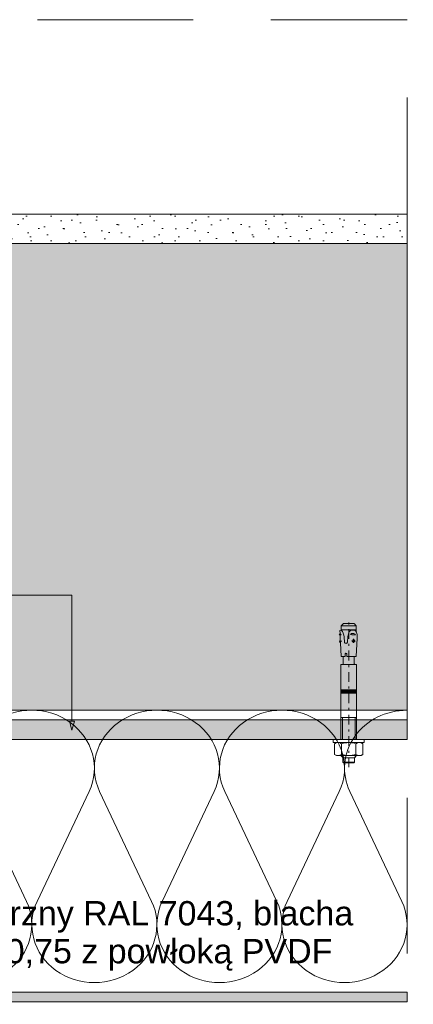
# Paper-space layout 'AD-03 DETAL MONTAŻU OKNA' of a CAD drawing. Header units: millimetres. Extents: x 0 to 420, y 0 to 297.
# Tile 22 of 40: x 190 to 210, y 41 to 92. Entities that reach past the tile are written whole.
import ezdxf
from ezdxf.xclip import XClip

# ---------------------------------------------------------------- set-up
doc = ezdxf.new("R2010")
doc.units = ezdxf.units.MM
doc.header["$MEASUREMENT"] = 0
doc.header["$XCLIPFRAME"] = 0
doc.linetypes.add('051017 Zielona dla najemcy +1$0$STRICHPUNKT', pattern=[10, 5, -2.5, 0, -2.5])
doc.linetypes.add('przerywama detal', pattern=[120, 80, -40])
for name, color, linetype in [('A_konstrukcja stalowa', 7, 'Continuous'), ('A_konstrukcja zelbetowa', 7, 'Continuous'), ('A_podrys', 7, 'Continuous'), ('A_sciany', 7, 'Continuous'), ('A_tynk', 7, 'Continuous')]:
    doc.layers.add(name, color=color, linetype=linetype)
for name, color, linetype, lineweight, true_color in [('A_konstrukcja stalowa_Nr_pióra__10', 7, 'Continuous', 13, 0x4b4b4b), ('A_linie_Nr_pióra__10', 7, 'Continuous', 13, 0x4b4b4b), ('A_opisy_Nr_pióra__170', 7, 'Continuous', 5, 0x1c1c1c), ('A_opisy_Nr_pióra__7', 7, 'Continuous', 18, 0x171717), ('A_sciany_Nr_pióra__10', 7, 'Continuous', 13, 0x4b4b4b), ('A_tynk_Nr_pióra__7', 7, 'Continuous', 18, 0x171717)]:
    doc.layers.add(name, color=color, linetype=linetype, lineweight=lineweight, true_color=true_color)
doc.layers.add('A_opisy_Nr_pióra__1', color=7, linetype='Continuous', lineweight=20)
doc.layers.add('A_sciany_Nr_pióra__1', color=7, linetype='Continuous', lineweight=20)
doc.styles.add('STYL_AUTOMATYCZNY_1', font='arial.ttf')

# ---------------------------------------------------------------- blocks, each defined once
blk = doc.blocks.new('Rysunek_1_1', base_point=(-23204.636, -13199.285))
at = {"layer": 'A_konstrukcja stalowa', "linetype": 'Continuous', "lineweight": 0, "true_color": 0x121212}
blk.add_hatch(color=250, dxfattribs=at).paths.add_polyline_path([(210.123, 54.854), (210.123, 55.854), (180.123, 55.854), (180.123, 54.854)])
at = {"layer": 'A_konstrukcja zelbetowa', "linetype": 'Continuous', "lineweight": 0, "true_color": 0x3f3f3f}
blk.add_hatch(color=250, dxfattribs=at).paths.add_polyline_path([(170.123, 56.354), (210.123, 56.354), (210.123, 80.354), (170.123, 80.354)])
at = {"layer": 'A_sciany', "linetype": 'Continuous', "lineweight": 0, "true_color": 0x4b4b4b}
blk.add_hatch(color=251, dxfattribs=at).paths.add_polyline_path([(170.123, 41.354), (210.123, 41.354), (210.123, 41.854), (170.123, 41.854)])
at = {"layer": 'A_tynk', "linetype": 'Continuous', "lineweight": 0, "true_color": 0x4b4b4b}
h = blk.add_hatch(dxfattribs=at)
h.set_pattern_fill('TYNK1_2_0001', color=251, style=0, pattern_type=2)
h.set_pattern_definition([(45, (-23204.6361, -13197.28485), (-0.636396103, 0.636396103), [0, -0.6, 0, -0.9]), (110, (-23202.6361, -13197.28485), (0.84572336, 0.30781813), [0, -0.44, 0, -0.76])])
h.paths.add_polyline_path([(170.123, 56.354), (170.123, 80.354), (210.123, 80.354), (210.123, 81.854), (168.623, 81.854), (168.623, 56.354)])
at = {"layer": 'A_konstrukcja stalowa_Nr_pióra__10', "color": 251, "linetype": 'Continuous', "lineweight": 13, "ltscale": 0.1, "true_color": 0x4b4b4b, "flags": 128}
blk.add_lwpolyline([(210.123, 54.854), (180.123, 54.854), (180.123, 55.854), (210.123, 55.854)], close=True, dxfattribs=at)
at = {"layer": 'A_linie_Nr_pióra__10', "color": 251, "linetype": 'przerywama detal', "lineweight": 13, "ltscale": 0.1, "true_color": 0x4b4b4b}
for p in [(155.123, 91.854), (210.123, 31.854)]:
    blk.add_line(p, (210.123, 91.854), dxfattribs=at)
at = {"layer": 'A_opisy_Nr_pióra__170', "color": 250, "linetype": 'Continuous', "lineweight": 5, "ltscale": 0.1, "true_color": 0x1c1c1c}
for p, q in [((192.897, 62.266), (149.076, 62.266)), ((192.897, 55.788), (192.897, 62.266))]:
    blk.add_line(p, q, dxfattribs=at)
at = {"layer": 'A_opisy_Nr_pióra__7', "color": 250, "linetype": 'Continuous', "lineweight": 18, "ltscale": 0.1, "true_color": 0x171717}
for p, q in [((192.772, 55.788), (193.022, 55.788)), ((192.897, 55.322), (192.772, 55.788)), ((192.897, 55.322), (193.022, 55.788))]:
    blk.add_line(p, q, dxfattribs=at)
at = {"layer": 'A_sciany_Nr_pióra__1', "color": 7, "linetype": 'Continuous', "lineweight": 20, "ltscale": 0.1}
blk.add_line((210.123, 56.354), (170.123, 56.354), dxfattribs=at)
at = {"layer": 'A_sciany_Nr_pióra__1', "color": 7, "linetype": 'Continuous', "lineweight": 20, "ltscale": 0.1, "flags": 128}
for points in [[(210.123, 80.354), (170.123, 80.354)], [(210.123, 56.354), (210.123, 80.354)], [(170.123, 56.354), (210.123, 56.354)]]:
    blk.add_lwpolyline(points, dxfattribs=at)
at = {"layer": 'A_sciany_Nr_pióra__10', "color": 251, "linetype": 'Continuous', "lineweight": 13, "ltscale": 0.1, "true_color": 0x4b4b4b}
for p, q in [((206.733, 60.696), (206.85, 60.813)), ((207.39, 60.813), (206.856, 60.813)), ((207.396, 60.813), (207.513, 60.696)), ((206.675, 60.293), (206.639, 60.223)), ((206.73, 60.464), (206.667, 60.46)), ((206.667, 60.46), (206.675, 60.293)), ((206.73, 60.464), (206.8, 60.401)), ((206.733, 60.696), (206.733, 60.462)), ((206.733, 60.696), (207.513, 60.696)), ((207.513, 60.479), (206.733, 60.479)), ((206.8, 60.401), (206.838, 60.313)), ((206.838, 60.313), (206.867, 60.219)), ((207.107, 60.279), (207.089, 60.213)), ((207.147, 60.388), (207.107, 60.279)), ((207.216, 60.453), (207.147, 60.388)), ((207.211, 60.244), (207.472, 60.23)), ((207.329, 60.474), (207.216, 60.453)), ((207.402, 60.465), (207.329, 60.474)), ((207.468, 60.43), (207.402, 60.465)), ((207.516, 60.373), (207.468, 60.43)), ((207.513, 60.696), (207.513, 60.378)), ((207.542, 60.303), (207.516, 60.373)), ((206.766, 59.91), (206.637, 59.904)), ((206.736, 60.228), (206.639, 60.223)), ((206.678, 60.215), (206.639, 60.223)), ((206.683, 59.98), (206.664, 59.832)), ((206.688, 59.829), (206.664, 59.832)), ((206.736, 60.228), (206.678, 60.215)), ((206.678, 60.215), (206.689, 59.989)), ((206.697, 59.819), (206.729, 59.116)), ((206.867, 60.219), (206.895, 60.13)), ((206.895, 60.13), (206.911, 59.836)), ((207.07, 60.149), (207.054, 59.851)), ((207.089, 60.213), (207.07, 60.149)), ((207.262, 59.922), (207.467, 59.911)), ((207.31, 59.889), (207.326, 59.97)), ((207.366, 59.842), (207.31, 59.889)), ((207.326, 59.97), (207.375, 59.99)), ((207.376, 60.024), (207.364, 59.811)), ((207.428, 59.885), (207.366, 59.842)), ((207.375, 59.99), (207.426, 59.954)), ((207.426, 59.954), (207.428, 59.885)), ((207.559, 60.061), (207.51, 59.116)), ((206.935, 59.247), (206.941, 59.116)), ((207.03, 59.247), (207.023, 59.116)), ((206.941, 59.116), (206.731, 59.116)), ((206.842, 59.116), (206.842, 58.736)), ((207.023, 59.116), (207.51, 59.116)), ((207.404, 59.116), (207.404, 58.736)), ((207.523, 58.706), (206.723, 58.706)), ((206.723, 58.706), (206.723, 54.854)), ((206.812, 58.706), (207.434, 58.706)), ((207.523, 58.706), (207.523, 54.854)), ((206.73, 57.396), (206.723, 57.389)), ((206.723, 57.389), (206.739, 57.396)), ((206.739, 57.396), (206.723, 57.37)), ((206.723, 57.37), (206.758, 57.396)), ((206.758, 57.396), (206.723, 57.351)), ((206.723, 57.351), (206.777, 57.396)), ((206.777, 57.396), (206.723, 57.333)), ((206.723, 57.333), (206.796, 57.396)), ((206.796, 57.396), (206.723, 57.314)), ((206.723, 57.314), (206.815, 57.396)), ((206.815, 57.396), (206.723, 57.295)), ((206.723, 57.295), (206.834, 57.396)), ((206.834, 57.396), (206.723, 57.276)), ((206.723, 57.276), (206.853, 57.396)), ((206.853, 57.396), (206.723, 57.257)), ((206.723, 57.257), (206.871, 57.396)), ((206.871, 57.396), (206.723, 57.238)), ((206.723, 57.238), (206.89, 57.396)), ((207.523, 57.396), (206.723, 57.396)), ((207.523, 57.23), (206.723, 57.23)), ((206.89, 57.396), (206.733, 57.23)), ((206.733, 57.23), (206.909, 57.396)), ((206.909, 57.396), (206.752, 57.23)), ((206.752, 57.23), (206.928, 57.396)), ((206.928, 57.396), (206.771, 57.23)), ((206.771, 57.23), (206.947, 57.396)), ((206.947, 57.396), (206.79, 57.23)), ((206.79, 57.23), (206.966, 57.396)), ((206.966, 57.396), (206.809, 57.23)), ((206.809, 57.23), (206.985, 57.396)), ((206.985, 57.396), (206.827, 57.23)), ((206.827, 57.23), (207.003, 57.396)), ((207.003, 57.396), (206.846, 57.23)), ((206.846, 57.23), (207.022, 57.396)), ((207.022, 57.396), (206.865, 57.23)), ((206.865, 57.23), (207.041, 57.396)), ((207.041, 57.396), (206.884, 57.23)), ((206.884, 57.23), (207.06, 57.396)), ((207.06, 57.396), (206.903, 57.23)), ((206.903, 57.23), (207.079, 57.396)), ((207.079, 57.396), (206.922, 57.23)), ((206.922, 57.23), (207.098, 57.396)), ((207.098, 57.396), (206.94, 57.23)), ((206.94, 57.23), (207.117, 57.396)), ((207.117, 57.396), (206.959, 57.23)), ((206.959, 57.23), (207.135, 57.396)), ((207.135, 57.396), (206.978, 57.23)), ((206.978, 57.23), (207.154, 57.396)), ((207.154, 57.396), (206.997, 57.23)), ((206.997, 57.23), (207.173, 57.396)), ((207.173, 57.396), (207.016, 57.23)), ((207.016, 57.23), (207.192, 57.396)), ((207.192, 57.396), (207.035, 57.23)), ((207.035, 57.23), (207.211, 57.396)), ((207.211, 57.396), (207.054, 57.23)), ((207.054, 57.23), (207.23, 57.396)), ((207.23, 57.396), (207.072, 57.23)), ((207.072, 57.23), (207.249, 57.396)), ((207.249, 57.396), (207.091, 57.23)), ((207.091, 57.23), (207.267, 57.396)), ((207.267, 57.396), (207.11, 57.23)), ((207.11, 57.23), (207.286, 57.396)), ((207.286, 57.396), (207.129, 57.23)), ((207.129, 57.23), (207.305, 57.396)), ((207.305, 57.396), (207.148, 57.23)), ((207.148, 57.23), (207.324, 57.396)), ((207.324, 57.396), (207.167, 57.23)), ((207.167, 57.23), (207.343, 57.396)), ((207.343, 57.396), (207.186, 57.23)), ((207.186, 57.23), (207.362, 57.396)), ((207.362, 57.396), (207.204, 57.23)), ((207.204, 57.23), (207.381, 57.396)), ((207.381, 57.396), (207.223, 57.23)), ((207.223, 57.23), (207.399, 57.396)), ((207.399, 57.396), (207.242, 57.23)), ((207.242, 57.23), (207.418, 57.396)), ((207.418, 57.396), (207.261, 57.23)), ((207.261, 57.23), (207.437, 57.396)), ((207.437, 57.396), (207.28, 57.23)), ((207.28, 57.23), (207.456, 57.396)), ((207.456, 57.396), (207.299, 57.23)), ((207.299, 57.23), (207.475, 57.396)), ((207.475, 57.396), (207.318, 57.23)), ((207.318, 57.23), (207.494, 57.396)), ((207.494, 57.396), (207.336, 57.23)), ((207.336, 57.23), (207.513, 57.396)), ((207.513, 57.396), (207.355, 57.23)), ((207.355, 57.23), (207.523, 57.388)), ((207.523, 57.388), (207.374, 57.23)), ((207.374, 57.23), (207.523, 57.369)), ((207.523, 57.369), (207.393, 57.23)), ((207.393, 57.23), (207.523, 57.35)), ((207.523, 57.35), (207.412, 57.23)), ((207.412, 57.23), (207.523, 57.331)), ((207.523, 57.331), (207.431, 57.23)), ((207.431, 57.23), (207.523, 57.312)), ((207.523, 57.312), (207.45, 57.23)), ((207.45, 57.23), (207.523, 57.293)), ((207.523, 57.293), (207.468, 57.23)), ((207.468, 57.23), (207.523, 57.275)), ((207.523, 57.275), (207.487, 57.23)), ((207.487, 57.23), (207.523, 57.256)), ((207.523, 57.256), (207.506, 57.23)), ((207.506, 57.23), (207.523, 57.237)), ((206.723, 55.98), (207.523, 55.98)), ((206.795, 54.854), (206.795, 55.98)), ((207.451, 54.854), (207.451, 55.98)), ((206.323, 54.854), (206.323, 54.687)), ((206.323, 54.854), (207.923, 54.854)), ((206.323, 54.687), (207.923, 54.687)), ((206.49, 54.687), (206.391, 54.63)), ((207.756, 54.687), (207.854, 54.63)), ((207.923, 54.854), (207.923, 54.687)), ((206.391, 54.63), (206.391, 54.077)), ((206.757, 54.63), (206.757, 54.077)), ((207.489, 54.63), (207.489, 54.077)), ((207.854, 54.63), (207.854, 54.077)), ((206.49, 54.02), (206.391, 54.077)), ((206.49, 54.02), (207.756, 54.02)), ((206.723, 54.02), (206.83, 53.913)), ((206.795, 53.949), (206.795, 54.02)), ((206.823, 53.68), (206.823, 53.913)), ((206.823, 53.68), (207.423, 53.68)), ((206.823, 53.68), (206.856, 53.646)), ((207.416, 53.913), (206.83, 53.913)), ((207.39, 53.646), (207.423, 53.68)), ((207.523, 54.02), (207.416, 53.913)), ((207.423, 53.68), (207.423, 53.913)), ((207.451, 53.949), (207.451, 54.02)), ((207.756, 54.02), (207.854, 54.077)), ((207.39, 53.646), (206.856, 53.646)), ((190.562, 46.525), (187.887, 52.182)), ((193.777, 52.182), (191.102, 46.525)), ((196.992, 46.525), (194.317, 52.182)), ((200.208, 52.182), (197.533, 46.525)), ((203.423, 46.525), (200.748, 52.182)), ((206.638, 52.182), (203.963, 46.525)), ((209.853, 46.525), (207.178, 52.182))]:
    blk.add_line(p, q, dxfattribs=at)
at = {"layer": 'A_sciany_Nr_pióra__10', "color": 251, "linetype": '051017 Zielona dla najemcy +1$0$STRICHPUNKT', "lineweight": 13, "ltscale": 0.1, "true_color": 0x4b4b4b}
blk.add_line((207.123, 53.418), (207.123, 61.114), dxfattribs=at)
at = {"layer": 'A_sciany_Nr_pióra__10', "color": 251, "linetype": 'Continuous', "lineweight": 13, "ltscale": 0.1, "true_color": 0x4b4b4b, "flags": 128}
blk.add_lwpolyline([(170.123, 41.354), (170.123, 41.854), (210.123, 41.854), (210.123, 41.354)], close=True, dxfattribs=at)
at = {"layer": 'A_sciany_Nr_pióra__10', "color": 251, "linetype": 'Continuous', "lineweight": 13, "ltscale": 0.1, "true_color": 0x4b4b4b}
for centre, radius, start, end in [((206.421, 59.994), 0.392, 36.6493, 49.7369), ((207.337, 60.146), 0.16, 32.033, 141.9669), ((207.384, 61.043), 0.817, 257.798, 276.202), ((206.585, 60.112), 0.975, 357, 11.2993), ((206.679, 59.989), 0.00981, 295.9099, 2.6498), ((206.687, 59.819), 0.00981, 2.6498, 82.6498), ((206.203, 59.881), 0.496, 353.7924, 11.5073), ((206.981, 59.859), 0.0737, 197.8518, 353.8747), ((206.982, 59.239), 0.0482, 8.5979, 171.4021), ((206.812, 58.736), 0.0299, 270, 0), ((207.434, 58.736), 0.0299, 180, 270), ((206.574, 54.364), 0.323, 55.5615, 124.4385), ((207.123, 53.478), 1.208, 72.383, 107.617), ((207.672, 54.364), 0.323, 55.5615, 124.4385), ((206.574, 54.344), 0.323, 235.5615, 304.4385), ((207.123, 55.229), 1.208, 252.383, 287.617), ((207.672, 54.344), 0.323, 235.5615, 304.4385)]:
    blk.add_arc(centre, radius, start, end, dxfattribs=at)
for centre, start_param, end_param in [((190.832, 53.376), 5.870392, 9.837572), ((197.263, 53.376), 5.870392, 9.837572), ((203.693, 53.376), 5.870392, 9.837572), ((210.123, 53.376), 1.570797, 3.554386), ((187.617, 45.331), 2.728799, 6.695979), ((194.047, 45.331), 2.728799, 6.695979), ((200.478, 45.331), 2.728799, 6.695979), ((206.908, 45.331), 2.728799, 6.695979)]:
    blk.add_ellipse(centre, major_axis=(3.215, 0), ratio=0.926084, start_param=start_param, end_param=end_param, dxfattribs=at)
at = {"layer": 'A_tynk_Nr_pióra__7', "color": 250, "linetype": 'Continuous', "lineweight": 18, "ltscale": 0.1, "true_color": 0x171717, "flags": 128}
blk.add_lwpolyline([(170.123, 56.354), (170.123, 80.354), (210.123, 80.354), (210.123, 81.854), (168.623, 81.854), (168.623, 56.354)], close=True, dxfattribs=at)
at = {"layer": 'A_opisy_Nr_pióra__1', "color": 7, "linetype": 'Continuous', "lineweight": 20, "insert": (177.751, 44.752), "char_height": 1.25, "width": 29.57086, "attachment_point": 4, "line_spacing_factor": 0.935903, "style": 'STYL_AUTOMATYCZNY_1'}
blk.add_mtext('\\A1;{\\pql;\\fArial|b0|i0|c238|p0;\\W1.000000;parapet zewnętrzny RAL 7043, blacha aluminiowa gr. 0,75 z powłoką PVDF}', dxfattribs=at)

psp = doc.layouts.new('AD-03 DETAL MONTAŻU OKNA')

# ---------------------------------------------------------------- block references
at = {"layer": 'A_podrys', "color": 37, "linetype": 'Continuous', "lineweight": 5, "true_color": 0x656532}
ref = psp.add_blockref('Rysunek_1_1', (-23204.636, -13199.285), dxfattribs=at)
XClip(ref).set_block_clipping_path([(34.9289216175, 13.2127592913), (219.0040190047, 283.3682711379)])

doc.saveas('drawing.dxf')
